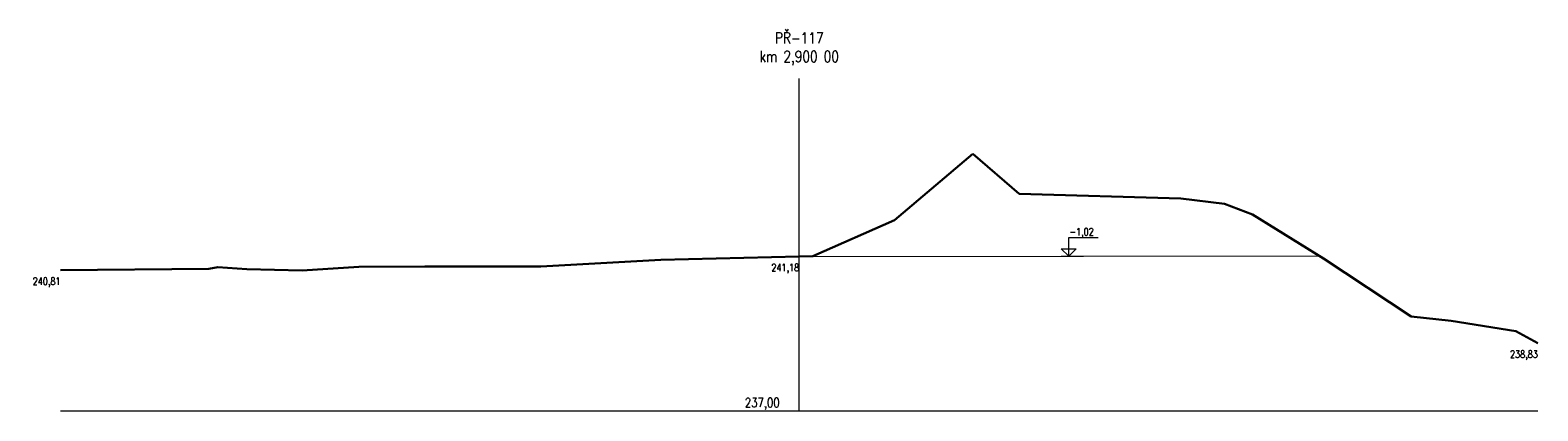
# Model space of a CAD drawing. Header units: metres. Extents: x -643625 to -624851, y -1065677 to -1062422.
# Tile 2 of 4: x -629854 to -629814, y -1064406 to -1064396. Entities that reach past the tile are written whole.
import ezdxf

# ---------------------------------------------------------------- set-up
doc = ezdxf.new("R2010")
doc.units = ezdxf.units.M
doc.linetypes.add('STŘEDOVÁ2', pattern=[28.575000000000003, 19.05, -3.175, 3.175, -3.175])
doc.linetypes.add('ČÁRKOVANÁX2', pattern=[38.099999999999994, 25.4, -12.7])
doc.layers.get('0').update_dxf_attribs({"lineweight": 9})
for name, color, linetype, lineweight in [('C3D-PR', 7, 'Continuous', 15), ('C3D-PR-ODHUMUS', 3, 'ČÁRKOVANÁX2', 15), ('C3D-PR-POPIS', 7, 'Continuous', 15), ('C3D-PR-POPIS-TEREN', 7, 'Continuous', 15), ('C3D-PR-TEREN', 7, 'Continuous', 30), ('C3D-ZOBPR', 1, 'Continuous', 15), ('C3D-ZOBPR-NADPIS', 1, 'Continuous', 15), ('C3D-ZOBPR-OSY', 1, 'Continuous', 30), ('C3D-ZOBPR-OSY-NADPIS', 1, 'Continuous', 15), ('C3D-ZOBPR-POPIS', 1, 'Continuous', 15)]:
    doc.layers.add(name, color=color, linetype=linetype, lineweight=lineweight)
doc.styles.get("Standard").update_dxf_attribs({"font": 'romans.shx', "width": 0.8})

# ---------------------------------------------------------------- blocks, each defined once
blk = doc.blocks.new('*U96')
at = {"layer": 'C3D-ZOBPR-OSY', "color": 1, "linetype": 'STŘEDOVÁ2', "lineweight": 15, "ltscale": 0.5}
blk.add_line((0, 0), (0, 9), dxfattribs=at)
at = {"layer": 'C3D-ZOBPR-OSY', "color": 1, "linetype": 'Continuous', "lineweight": 15}
blk.add_line((-20, 0), (20, 0), dxfattribs=at)
at = {"layer": 'C3D-ZOBPR-NADPIS', "color": 1, "linetype": 'Continuous', "lineweight": 15, "insert": (0, 9.350000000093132), "char_height": 0.3, "attachment_point": 8}
blk.add_mtext('PŘ-117\\Pkm 2,900 00', dxfattribs=at)
at = {"layer": 'C3D-ZOBPR-OSY-NADPIS', "color": 1, "linetype": 'Continuous', "lineweight": 15, "insert": (-1, 0.3500000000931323), "char_height": 0.25, "attachment_point": 2}
blk.add_mtext('237,00', dxfattribs=at)
blk = doc.blocks.new('*U99')
at = {"layer": 'C3D-PR-TEREN', "color": 7, "linetype": 'Continuous', "lineweight": 30}
for p, q in [((-629830.9605148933, -1064400.746294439), (-629828.8424974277, -1064398.946866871)), ((-629828.8424974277, -1064398.946866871), (-629827.5821745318, -1064400.029886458)), ((-629827.5821745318, -1064400.029886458), (-629823.211852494, -1064400.161537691)), ((-629823.211852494, -1064400.161537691), (-629822.0257153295, -1064400.303024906)), ((-629822.0257153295, -1064400.303024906), (-629821.2650612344, -1064400.589552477)), ((-629833.1695246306, -1064401.720235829), (-629830.9605148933, -1064400.746294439)), ((-629821.2650612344, -1064400.589552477), (-629819.3443005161, -1064401.77895433)), ((-629840.5338307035, -1064401.998238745), (-629837.2874718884, -1064401.819934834)), ((-629837.2874718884, -1064401.819934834), (-629833.5415300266, -1064401.729242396)), ((-629833.5415300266, -1064401.729242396), (-629833.1695246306, -1064401.720235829)), ((-629819.3443005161, -1064401.77895433), (-629816.9676860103, -1064403.354536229)), ((-629853.5415300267, -1064402.099794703), (-629849.5283405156, -1064402.059308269)), ((-629849.5283405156, -1064402.059308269), (-629849.2850759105, -1064402.020265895)), ((-629849.2850759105, -1064402.020265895), (-629848.4952315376, -1064402.074739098)), ((-629848.4952315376, -1064402.074739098), (-629846.9996781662, -1064402.111918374)), ((-629846.9996781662, -1064402.111918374), (-629845.4673004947, -1064402.007056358)), ((-629845.4673004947, -1064402.007056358), (-629843.674277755, -1064402.00301711)), ((-629843.674277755, -1064402.00301711), (-629840.5338307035, -1064401.998238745)), ((-629816.9676860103, -1064403.354536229), (-629815.8888606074, -1064403.470318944)), ((-629815.8888606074, -1064403.470318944), (-629814.1387774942, -1064403.746141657)), ((-629814.1387774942, -1064403.746141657), (-629813.5415300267, -1064404.073189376))]:
    blk.add_line(p, q, dxfattribs=at)
blk = doc.blocks.new('*U100')
at = {"layer": 'C3D-PR-POPIS-TEREN', "color": 7, "linetype": 'Continuous', "lineweight": 15, "char_height": 0.2, "attachment_point": 3}
for s, insert in [('241,18', (-629833.5415300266, -1064401.929242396)), ('241,18', (-629833.5415300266, -1064401.929242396)), ('240,81', (-629853.5415300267, -1064402.299794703)), ('238,83', (-629813.5415300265, -1064404.273189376))]:
    blk.add_mtext(s, dxfattribs=dict(at, insert=insert))
blk = doc.blocks.new('*U104')
at = {"layer": 'C3D-PR-ODHUMUS', "color": 3, "linetype": 'ČÁRKOVANÁX2', "lineweight": 15}
blk.add_line((-629833.4320861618, -1064401.726597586), (-629819.4552202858, -1064401.71026895), dxfattribs=at)
blk = doc.blocks.new('PP-sipka')
at = {"color": 0, "linetype": 'ByBlock', "lineweight": -2}
for p, q in [((0, 0), (-4, 4)), ((-4, 4), (4, 4)), ((4, 4), (0, 0))]:
    blk.add_line(p, q, dxfattribs=at)
blk = doc.blocks.new('*U106')
at = {"layer": 'C3D-ZOBPR-POPIS', "color": 1, "linetype": 'Continuous', "lineweight": 15}
for p, q in [((-629826.2436532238, -1064401.218433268), (-629825.4436532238, -1064401.218433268)), ((-629826.2436532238, -1064401.718433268), (-629826.2436532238, -1064401.218433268)), ((-629826.4436532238, -1064401.718433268), (-629825.8436532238, -1064401.718433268))]:
    blk.add_line(p, q, dxfattribs=at)
at = {"layer": 'C3D-ZOBPR-POPIS', "color": 1, "linetype": 'Continuous', "lineweight": 15, "xscale": 0.05, "yscale": 0.05, "zscale": 0.05}
blk.add_blockref('PP-sipka', (-629826.2436532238, -1064401.718433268), dxfattribs=at)
at = {"layer": 'C3D-ZOBPR-POPIS', "color": 1, "linetype": 'Continuous', "lineweight": 15, "insert": (-629826.2236532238, -1064401.218433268), "char_height": 0.2, "attachment_point": 7}
blk.add_mtext('-1,02', dxfattribs=at)

msp = doc.modelspace()

# ---------------------------------------------------------------- block references
at = {"layer": 'C3D-PR', "color": 7, "linetype": 'Continuous', "lineweight": 15}
for name in ['*U99', '*U104']:
    msp.add_blockref(name, (0, 0), dxfattribs=at)
at = {"layer": 'C3D-PR-POPIS', "color": 7, "linetype": 'Continuous', "lineweight": 15}
msp.add_blockref('*U100', (0, 0), dxfattribs=at)
at = {"layer": 'C3D-ZOBPR', "color": 1, "linetype": 'Continuous', "lineweight": 15}
msp.add_blockref('*U96', (-629833.5415300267, -1064405.906141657), dxfattribs=at)
at = {"layer": 'C3D-ZOBPR-POPIS', "color": 1, "linetype": 'Continuous', "lineweight": 15}
msp.add_blockref('*U106', (0, 0), dxfattribs=at)

doc.saveas('drawing.dxf')
